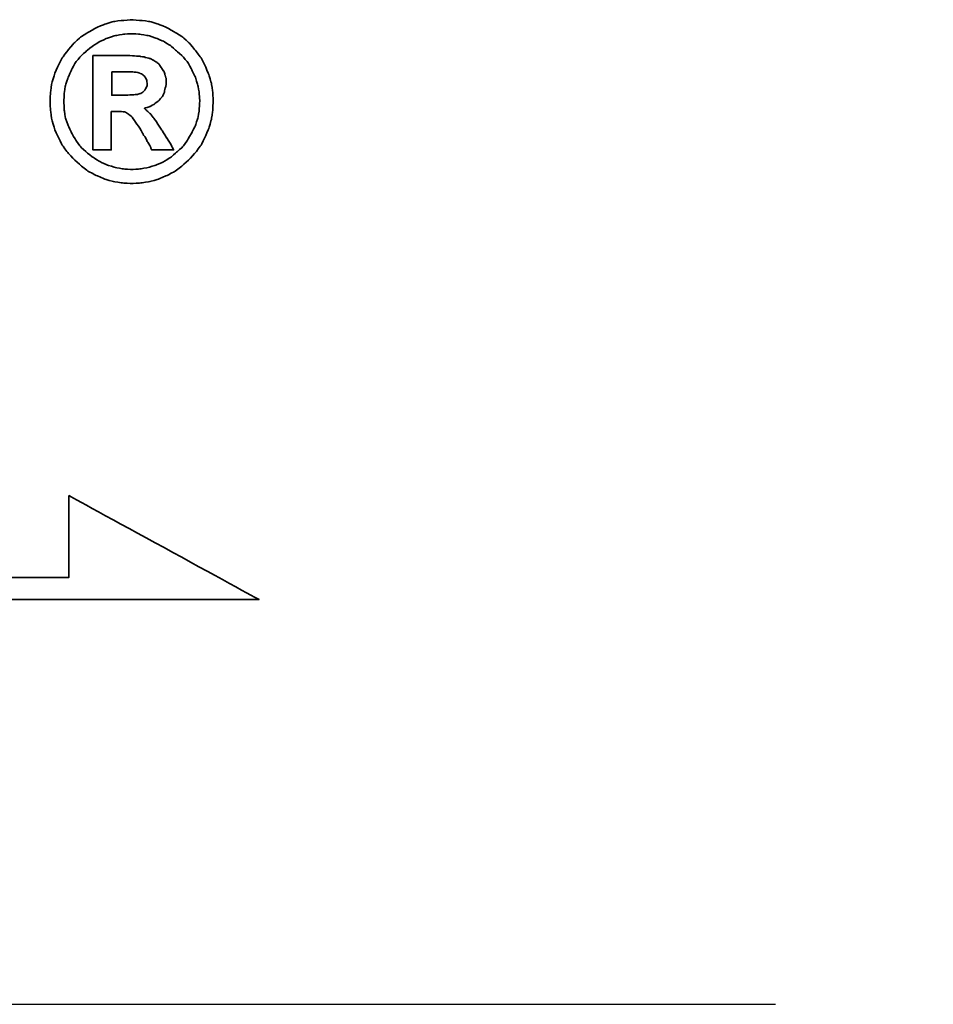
# Model space of a CAD drawing. Extents: x 36 to 141, y 55 to 133.
# Tile 44 of 46: x 129.68 to 132.89, y 98.27 to 101.73. Entities that reach past the tile are written whole.
import ezdxf

# ---------------------------------------------------------------- set-up
doc = ezdxf.new("R2010")
doc.units = 0
doc.header["$LTSCALE"] = 5
doc.header["$MEASUREMENT"] = 0
doc.linetypes.add('CENTER', pattern=[2, 1.25, -0.25, 0.25, -0.25])
for name, color, linetype in [('CL', 1, 'CENTER'), ('DIM', 4, 'CONTINUOUS'), ('layer 1', 7, 'CONTINUOUS')]:
    doc.layers.add(name, color=color, linetype=linetype)

# ---------------------------------------------------------------- blocks, each defined once
blk = doc.blocks.new('TBI MOTION logo(完整正式版)')
at = {"layer": 'layer 1', "color": 22, "lineweight": 35}
for points, knots in [([(81.20634, 4.98624), (81.20634, 4.98624), (81.18649, 5.32862), (81.18649, 5.32862), (81.18649, 5.32862), (81.18649, 5.32862), (81.13886, 5.66206), (81.13886, 5.66206), (81.13886, 5.66206), (81.13886, 5.66206), (81.04359, 5.97764), (81.04359, 5.97764), (81.04359, 5.97764), (81.04359, 5.97764), (80.91061, 6.29124), (80.91061, 6.29124), (80.91061, 6.29124), (80.91061, 6.29124), (80.75778, 6.58697), (80.75778, 6.58697), (80.75778, 6.58697), (80.75778, 6.58697), (80.5593, 6.85294), (80.5593, 6.85294), (80.5593, 6.85294), (80.5593, 6.85294), (80.33105, 7.1189), (80.33105, 7.1189), (80.33105, 7.1189), (80.33105, 7.1189), (80.09287, 7.33921), (80.09287, 7.33921), (80.09287, 7.33921), (80.09287, 7.33921), (79.815, 7.51982), (79.815, 7.51982), (79.815, 7.51982), (79.815, 7.51982), (79.51133, 7.69051), (79.51133, 7.69051), (79.51133, 7.69051), (79.51133, 7.69051), (79.19773, 7.8235), (79.19773, 7.8235), (79.19773, 7.8235), (79.19773, 7.8235), (78.88215, 7.91877), (78.88215, 7.91877), (78.88215, 7.91877), (78.88215, 7.91877), (78.54871, 7.95846), (78.54871, 7.95846), (78.54871, 7.95846), (78.54871, 7.95846), (78.21526, 7.98625), (78.21526, 7.98625), (78.21526, 7.98625), (78.21526, 7.98625), (77.87388, 7.95846), (77.87388, 7.95846), (77.87388, 7.95846), (77.87388, 7.95846), (77.54044, 7.91877), (77.54044, 7.91877), (77.54044, 7.91877), (77.54044, 7.91877), (77.22485, 7.8235), (77.22485, 7.8235), (77.22485, 7.8235), (77.22485, 7.8235), (76.91027, 7.69051), (76.91027, 7.69051), (76.91027, 7.69051), (76.91027, 7.69051), (76.6056, 7.51982), (76.6056, 7.51982), (76.6056, 7.51982), (76.6056, 7.51982), (76.32972, 7.33921), (76.32972, 7.33921), (76.32972, 7.33921), (76.32972, 7.33921), (76.09154, 7.1189), (76.09154, 7.1189), (76.09154, 7.1189), (76.09154, 7.1189), (75.86329, 6.85294), (75.86329, 6.85294), (75.86329, 6.85294), (75.86329, 6.85294), (75.66382, 6.58697), (75.66382, 6.58697), (75.66382, 6.58697), (75.66382, 6.58697), (75.51099, 6.29124), (75.51099, 6.29124), (75.51099, 6.29124), (75.51099, 6.29124), (75.37702, 5.97764), (75.37702, 5.97764), (75.37702, 5.97764), (75.37702, 5.97764), (75.28175, 5.66206), (75.28175, 5.66206), (75.28175, 5.66206), (75.28175, 5.66206), (75.23411, 5.32862), (75.23411, 5.32862), (75.23411, 5.32862), (75.23411, 5.32862), (75.21625, 4.98624), (75.21625, 4.98624), (75.21625, 4.98624), (75.21625, 4.98624), (75.23411, 4.6528), (75.23411, 4.6528), (75.23411, 4.6528), (75.23411, 4.6528), (75.28175, 4.32035), (75.28175, 4.32035), (75.28175, 4.32035), (75.28175, 4.32035), (75.37702, 3.99583), (75.37702, 3.99583), (75.37702, 3.99583), (75.37702, 3.99583), (75.51099, 3.68224), (75.51099, 3.68224), (75.51099, 3.68224), (75.51099, 3.68224), (75.66382, 3.38749), (75.66382, 3.38749), (75.66382, 3.38749), (75.66382, 3.38749), (75.86329, 3.10963), (75.86329, 3.10963), (75.86329, 3.10963), (75.86329, 3.10963), (76.09154, 2.87145), (76.09154, 2.87145), (76.09154, 2.87145), (76.09154, 2.87145), (76.32972, 2.6432), (76.32972, 2.6432), (76.32972, 2.6432), (76.32972, 2.6432), (76.6056, 2.43381), (76.6056, 2.43381), (76.6056, 2.43381), (76.6056, 2.43381), (76.91027, 2.27205), (76.91027, 2.27205), (76.91027, 2.27205), (76.91027, 2.27205), (77.22485, 2.13906), (77.22485, 2.13906), (77.22485, 2.13906), (77.22485, 2.13906), (77.54044, 2.0438), (77.54044, 2.0438), (77.54044, 2.0438), (77.54044, 2.0438), (77.87388, 1.99616), (77.87388, 1.99616), (77.87388, 1.99616), (77.87388, 1.99616), (78.21526, 1.97631), (78.21526, 1.97631), (78.21526, 1.97631), (78.21526, 1.97631), (78.54871, 1.99616), (78.54871, 1.99616), (78.54871, 1.99616), (78.54871, 1.99616), (78.88215, 2.0438), (78.88215, 2.0438), (78.88215, 2.0438), (78.88215, 2.0438), (79.19773, 2.13906), (79.19773, 2.13906), (79.19773, 2.13906), (79.19773, 2.13906), (79.51133, 2.27205), (79.51133, 2.27205), (79.51133, 2.27205), (79.51133, 2.27205), (79.815, 2.43381), (79.815, 2.43381), (79.815, 2.43381), (79.815, 2.43381), (80.09287, 2.6432), (80.09287, 2.6432), (80.09287, 2.6432), (80.09287, 2.6432), (80.33105, 2.87145), (80.33105, 2.87145), (80.33105, 2.87145), (80.33105, 2.87145), (80.5593, 3.10963), (80.5593, 3.10963), (80.5593, 3.10963), (80.5593, 3.10963), (80.75778, 3.38749), (80.75778, 3.38749), (80.75778, 3.38749), (80.75778, 3.38749), (80.91061, 3.68224), (80.91061, 3.68224), (80.91061, 3.68224), (80.91061, 3.68224), (81.04359, 3.99583), (81.04359, 3.99583), (81.04359, 3.99583), (81.04359, 3.99583), (81.13886, 4.32035), (81.13886, 4.32035), (81.13886, 4.32035), (81.13886, 4.32035), (81.18649, 4.6528), (81.18649, 4.6528), (81.18649, 4.6528), (81.18649, 4.6528), (81.20634, 4.98624), (81.20634, 4.98624)], [0, 0, 0, 0, 0.01785714, 0.01785714, 0.01785714, 0.01785715, 0.03571429, 0.03571429, 0.03571429, 0.0357143, 0.05357143, 0.05357143, 0.05357143, 0.05357144, 0.07142857, 0.07142857, 0.07142857, 0.07142858, 0.08928571, 0.08928571, 0.08928571, 0.08928572, 0.10714286, 0.10714286, 0.10714286, 0.10714287, 0.125, 0.125, 0.125, 0.12500001, 0.14285714, 0.14285714, 0.14285714, 0.14285715, 0.16071429, 0.16071429, 0.16071429, 0.1607143, 0.17857143, 0.17857143, 0.17857143, 0.17857144, 0.19642857, 0.19642857, 0.19642857, 0.19642858, 0.21428571, 0.21428571, 0.21428571, 0.21428572, 0.23214286, 0.23214286, 0.23214286, 0.23214287, 0.25, 0.25, 0.25, 0.25000001, 0.26785714, 0.26785714, 0.26785714, 0.26785715, 0.28571429, 0.28571429, 0.28571429, 0.2857143, 0.30357143, 0.30357143, 0.30357143, 0.30357144, 0.32142857, 0.32142857, 0.32142857, 0.32142858, 0.33928571, 0.33928571, 0.33928571, 0.33928572, 0.35714286, 0.35714286, 0.35714286, 0.35714287, 0.375, 0.375, 0.375, 0.37500001, 0.39285714, 0.39285714, 0.39285714, 0.39285715, 0.41071429, 0.41071429, 0.41071429, 0.4107143, 0.42857143, 0.42857143, 0.42857143, 0.42857144, 0.44642857, 0.44642857, 0.44642857, 0.44642858, 0.46428571, 0.46428571, 0.46428571, 0.46428572, 0.48214286, 0.48214286, 0.48214286, 0.48214287, 0.5, 0.5, 0.5, 0.50000001, 0.51785714, 0.51785714, 0.51785714, 0.51785715, 0.53571429, 0.53571429, 0.53571429, 0.5357143, 0.55357143, 0.55357143, 0.55357143, 0.55357144, 0.57142857, 0.57142857, 0.57142857, 0.57142858, 0.58928571, 0.58928571, 0.58928571, 0.58928572, 0.60714286, 0.60714286, 0.60714286, 0.60714287, 0.625, 0.625, 0.625, 0.62500001, 0.64285714, 0.64285714, 0.64285714, 0.64285715, 0.66071429, 0.66071429, 0.66071429, 0.6607143, 0.67857143, 0.67857143, 0.67857143, 0.67857144, 0.69642857, 0.69642857, 0.69642857, 0.69642858, 0.71428571, 0.71428571, 0.71428571, 0.71428572, 0.73214286, 0.73214286, 0.73214286, 0.73214287, 0.75, 0.75, 0.75, 0.75000001, 0.76785714, 0.76785714, 0.76785714, 0.76785715, 0.78571429, 0.78571429, 0.78571429, 0.7857143, 0.80357143, 0.80357143, 0.80357143, 0.80357144, 0.82142857, 0.82142857, 0.82142857, 0.82142858, 0.83928571, 0.83928571, 0.83928571, 0.83928572, 0.85714286, 0.85714286, 0.85714286, 0.85714287, 0.875, 0.875, 0.875, 0.87500001, 0.89285714, 0.89285714, 0.89285714, 0.89285715, 0.91071429, 0.91071429, 0.91071429, 0.9107143, 0.92857143, 0.92857143, 0.92857143, 0.92857144, 0.94642857, 0.94642857, 0.94642857, 0.94642858, 0.96428571, 0.96428571, 0.96428571, 0.96428572, 0.98214286, 0.98214286, 0.98214286, 0.98214287, 1, 1, 1, 1]), ([(80.71014, 4.98624), (80.71014, 4.98624), (80.69129, 5.29091), (80.69129, 5.29091), (80.69129, 5.29091), (80.69129, 5.29091), (80.64464, 5.57672), (80.64464, 5.57672), (80.64464, 5.57672), (80.64464, 5.57672), (80.54937, 5.87245), (80.54937, 5.87245), (80.54937, 5.87245), (80.54937, 5.87245), (80.41639, 6.14833), (80.41639, 6.14833), (80.41639, 6.14833), (80.41639, 6.14833), (80.27349, 6.41429), (80.27349, 6.41429), (80.27349, 6.41429), (80.27349, 6.41429), (80.08295, 6.64255), (80.08295, 6.64255), (80.08295, 6.64255), (80.08295, 6.64255), (79.86264, 6.84301), (79.86264, 6.84301), (79.86264, 6.84301), (79.86264, 6.84301), (79.63439, 7.03355), (79.63439, 7.03355), (79.63439, 7.03355), (79.63439, 7.03355), (79.37835, 7.1963), (79.37835, 7.1963), (79.37835, 7.1963), (79.37835, 7.1963), (79.10246, 7.30944), (79.10246, 7.30944), (79.10246, 7.30944), (79.10246, 7.30944), (78.81665, 7.40471), (78.81665, 7.40471), (78.81665, 7.40471), (78.81665, 7.40471), (78.511, 7.45234), (78.511, 7.45234), (78.511, 7.45234), (78.511, 7.45234), (78.21526, 7.47219), (78.21526, 7.47219), (78.21526, 7.47219), (78.21526, 7.47219), (77.9106, 7.45234), (77.9106, 7.45234), (77.9106, 7.45234), (77.9106, 7.45234), (77.61685, 7.40471), (77.61685, 7.40471), (77.61685, 7.40471), (77.61685, 7.40471), (77.32012, 7.30944), (77.32012, 7.30944), (77.32012, 7.30944), (77.32012, 7.30944), (77.06309, 7.1963), (77.06309, 7.1963), (77.06309, 7.1963), (77.06309, 7.1963), (76.80606, 7.03355), (76.80606, 7.03355), (76.80606, 7.03355), (76.80606, 7.03355), (76.55797, 6.84301), (76.55797, 6.84301), (76.55797, 6.84301), (76.55797, 6.84301), (76.34063, 6.64255), (76.34063, 6.64255), (76.34063, 6.64255), (76.34063, 6.64255), (76.1491, 6.41429), (76.1491, 6.41429), (76.1491, 6.41429), (76.1491, 6.41429), (76.0062, 6.14833), (76.0062, 6.14833), (76.0062, 6.14833), (76.0062, 6.14833), (75.88314, 5.87245), (75.88314, 5.87245), (75.88314, 5.87245), (75.88314, 5.87245), (75.77794, 5.57672), (75.77794, 5.57672), (75.77794, 5.57672), (75.77794, 5.57672), (75.73924, 5.29091), (75.73924, 5.29091), (75.73924, 5.29091), (75.73924, 5.29091), (75.72039, 4.98624), (75.72039, 4.98624), (75.72039, 4.98624), (75.72039, 4.98624), (75.73924, 4.67165), (75.73924, 4.67165), (75.73924, 4.67165), (75.73924, 4.67165), (75.77794, 4.37791), (75.77794, 4.37791), (75.77794, 4.37791), (75.77794, 4.37791), (75.88314, 4.10102), (75.88314, 4.10102), (75.88314, 4.10102), (75.88314, 4.10102), (76.0062, 3.83407), (76.0062, 3.83407), (76.0062, 3.83407), (76.0062, 3.83407), (76.15902, 3.56811), (76.15902, 3.56811), (76.15902, 3.56811), (76.15902, 3.56811), (76.34063, 3.32001), (76.34063, 3.32001), (76.34063, 3.32001), (76.34063, 3.32001), (76.55797, 3.11955), (76.55797, 3.11955), (76.55797, 3.11955), (76.55797, 3.11955), (76.80606, 2.92901), (76.80606, 2.92901), (76.80606, 2.92901), (76.80606, 2.92901), (77.06309, 2.76725), (77.06309, 2.76725), (77.06309, 2.76725), (77.06309, 2.76725), (77.32012, 2.65412), (77.32012, 2.65412), (77.32012, 2.65412), (77.32012, 2.65412), (77.61685, 2.55786), (77.61685, 2.55786), (77.61685, 2.55786), (77.61685, 2.55786), (77.9106, 2.51022), (77.9106, 2.51022), (77.9106, 2.51022), (77.9106, 2.51022), (78.21526, 2.49137), (78.21526, 2.49137), (78.21526, 2.49137), (78.21526, 2.49137), (78.511, 2.51022), (78.511, 2.51022), (78.511, 2.51022), (78.511, 2.51022), (78.81665, 2.55786), (78.81665, 2.55786), (78.81665, 2.55786), (78.81665, 2.55786), (79.10246, 2.65412), (79.10246, 2.65412), (79.10246, 2.65412), (79.10246, 2.65412), (79.37835, 2.76725), (79.37835, 2.76725), (79.37835, 2.76725), (79.37835, 2.76725), (79.63439, 2.92901), (79.63439, 2.92901), (79.63439, 2.92901), (79.63439, 2.92901), (79.86264, 3.11955), (79.86264, 3.11955), (79.86264, 3.11955), (79.86264, 3.11955), (80.08295, 3.32001), (80.08295, 3.32001), (80.08295, 3.32001), (80.08295, 3.32001), (80.26356, 3.56811), (80.26356, 3.56811), (80.26356, 3.56811), (80.26356, 3.56811), (80.41639, 3.83407), (80.41639, 3.83407), (80.41639, 3.83407), (80.41639, 3.83407), (80.54937, 4.10102), (80.54937, 4.10102), (80.54937, 4.10102), (80.54937, 4.10102), (80.64464, 4.37791), (80.64464, 4.37791), (80.64464, 4.37791), (80.64464, 4.37791), (80.69129, 4.67165), (80.69129, 4.67165), (80.69129, 4.67165), (80.69129, 4.67165), (80.71014, 4.98624), (80.71014, 4.98624)], [0, 0, 0, 0, 0.01923077, 0.01923077, 0.01923077, 0.01923078, 0.03846154, 0.03846154, 0.03846154, 0.03846155, 0.05769231, 0.05769231, 0.05769231, 0.05769232, 0.07692308, 0.07692308, 0.07692308, 0.07692309, 0.09615385, 0.09615385, 0.09615385, 0.09615386, 0.11538462, 0.11538462, 0.11538462, 0.11538463, 0.13461538, 0.13461538, 0.13461538, 0.13461539, 0.15384615, 0.15384615, 0.15384615, 0.15384616, 0.17307692, 0.17307692, 0.17307692, 0.17307693, 0.19230769, 0.19230769, 0.19230769, 0.1923077, 0.21153846, 0.21153846, 0.21153846, 0.21153847, 0.23076923, 0.23076923, 0.23076923, 0.23076924, 0.25, 0.25, 0.25, 0.25000001, 0.26923077, 0.26923077, 0.26923077, 0.26923078, 0.28846154, 0.28846154, 0.28846154, 0.28846155, 0.30769231, 0.30769231, 0.30769231, 0.30769232, 0.32692308, 0.32692308, 0.32692308, 0.32692309, 0.34615385, 0.34615385, 0.34615385, 0.34615386, 0.36538462, 0.36538462, 0.36538462, 0.36538463, 0.38461538, 0.38461538, 0.38461538, 0.38461539, 0.40384615, 0.40384615, 0.40384615, 0.40384616, 0.42307692, 0.42307692, 0.42307692, 0.42307693, 0.44230769, 0.44230769, 0.44230769, 0.4423077, 0.46153846, 0.46153846, 0.46153846, 0.46153847, 0.48076923, 0.48076923, 0.48076923, 0.48076924, 0.5, 0.5, 0.5, 0.50000001, 0.51923077, 0.51923077, 0.51923077, 0.51923078, 0.53846154, 0.53846154, 0.53846154, 0.53846155, 0.55769231, 0.55769231, 0.55769231, 0.55769232, 0.57692308, 0.57692308, 0.57692308, 0.57692309, 0.59615385, 0.59615385, 0.59615385, 0.59615386, 0.61538462, 0.61538462, 0.61538462, 0.61538463, 0.63461538, 0.63461538, 0.63461538, 0.63461539, 0.65384615, 0.65384615, 0.65384615, 0.65384616, 0.67307692, 0.67307692, 0.67307692, 0.67307693, 0.69230769, 0.69230769, 0.69230769, 0.6923077, 0.71153846, 0.71153846, 0.71153846, 0.71153847, 0.73076923, 0.73076923, 0.73076923, 0.73076924, 0.75, 0.75, 0.75, 0.75000001, 0.76923077, 0.76923077, 0.76923077, 0.76923078, 0.78846154, 0.78846154, 0.78846154, 0.78846155, 0.80769231, 0.80769231, 0.80769231, 0.80769232, 0.82692308, 0.82692308, 0.82692308, 0.82692309, 0.84615385, 0.84615385, 0.84615385, 0.84615386, 0.86538462, 0.86538462, 0.86538462, 0.86538463, 0.88461538, 0.88461538, 0.88461538, 0.88461539, 0.90384615, 0.90384615, 0.90384615, 0.90384616, 0.92307692, 0.92307692, 0.92307692, 0.92307693, 0.94230769, 0.94230769, 0.94230769, 0.9423077, 0.96153846, 0.96153846, 0.96153846, 0.96153847, 0.98076923, 0.98076923, 0.98076923, 0.98076924, 1, 1, 1, 1]), ([(76.78721, 3.2823), (76.78721, 3.2823), (76.78721, 3.32001), (76.78721, 3.32001), (76.78721, 3.32001), (76.78721, 3.32001), (76.78721, 3.42422), (76.78721, 3.42422), (76.78721, 3.42422), (76.78721, 3.42422), (76.78721, 3.59689), (76.78721, 3.59689), (76.78721, 3.59689), (76.78721, 3.59689), (76.78721, 3.80529), (76.78721, 3.80529), (76.78721, 3.80529), (76.78721, 3.80529), (76.78721, 4.0524), (76.78721, 4.0524), (76.78721, 4.0524), (76.78721, 4.0524), (76.78721, 4.32035), (76.78721, 4.32035), (76.78721, 4.32035), (76.78721, 4.32035), (76.78721, 4.92868), (76.78721, 4.92868), (76.78721, 4.92868), (76.78721, 4.92868), (76.78721, 5.53801), (76.78721, 5.53801), (76.78721, 5.53801), (76.78721, 5.53801), (76.78721, 5.82482), (76.78721, 5.82482), (76.78721, 5.82482), (76.78721, 5.82482), (76.78721, 6.07291), (76.78721, 6.07291), (76.78721, 6.07291), (76.78721, 6.07291), (76.78721, 6.30017), (76.78721, 6.30017), (76.78721, 6.30017), (76.78721, 6.30017), (76.78721, 6.45399), (76.78721, 6.45399), (76.78721, 6.45399), (76.78721, 6.45399), (76.78721, 6.5572), (76.78721, 6.5572), (76.78721, 6.5572), (76.78721, 6.5572), (76.78721, 6.59689), (76.78721, 6.59689), (76.78721, 6.59689), (76.78721, 6.59689), (76.78721, 6.67232), (76.78721, 6.67232), (76.78721, 6.67232), (76.78721, 6.67232), (76.8537, 6.67232), (76.8537, 6.67232), (76.8537, 6.67232), (76.8537, 6.67232), (76.87355, 6.67232), (76.87355, 6.67232), (76.87355, 6.67232), (76.87355, 6.67232), (76.91027, 6.67232), (76.91027, 6.67232), (76.91027, 6.67232), (76.91027, 6.67232), (77.04424, 6.67232), (77.04424, 6.67232), (77.04424, 6.67232), (77.04424, 6.67232), (77.22485, 6.67232), (77.22485, 6.67232), (77.22485, 6.67232), (77.22485, 6.67232), (77.43524, 6.67232), (77.43524, 6.67232), (77.43524, 6.67232), (77.43524, 6.67232), (77.65357, 6.67232), (77.65357, 6.67232), (77.65357, 6.67232), (77.65357, 6.67232), (77.82625, 6.67232), (77.82625, 6.67232), (77.82625, 6.67232), (77.82625, 6.67232), (77.94037, 6.67232), (77.94037, 6.67232), (77.94037, 6.67232), (77.94037, 6.67232), (77.97709, 6.67232), (77.97709, 6.67232), (77.97709, 6.67232), (77.97709, 6.67232), (77.99694, 6.67232), (77.99694, 6.67232), (77.99694, 6.67232), (77.99694, 6.67232), (78.00686, 6.67232), (78.00686, 6.67232), (78.00686, 6.67232), (78.00686, 6.67232), (78.28275, 6.6624), (78.28275, 6.6624), (78.28275, 6.6624), (78.28275, 6.6624), (78.50107, 6.64255), (78.50107, 6.64255), (78.50107, 6.64255), (78.50107, 6.64255), (78.511, 6.64255), (78.511, 6.64255), (78.511, 6.64255), (78.511, 6.64255), (78.70154, 6.61476), (78.70154, 6.61476), (78.70154, 6.61476), (78.70154, 6.61476), (78.70154, 6.60483), (78.70154, 6.60483), (78.70154, 6.60483), (78.70154, 6.60483), (78.86429, 6.56713), (78.86429, 6.56713), (78.86429, 6.56713), (78.86429, 6.56713), (78.87223, 6.56713), (78.87223, 6.56713), (78.87223, 6.56713), (78.87223, 6.56713), (78.99727, 6.51056), (78.99727, 6.51056), (78.99727, 6.51056), (78.99727, 6.51056), (79.00719, 6.51056), (79.00719, 6.51056), (79.00719, 6.51056), (79.00719, 6.51056), (79.00719, 6.50162), (79.00719, 6.50162), (79.00719, 6.50162), (79.00719, 6.50162), (79.1104, 6.43415), (79.1104, 6.43415), (79.1104, 6.43415), (79.1104, 6.43415), (79.12132, 6.43415), (79.12132, 6.43415), (79.12132, 6.43415), (79.12132, 6.43415), (79.22552, 6.34781), (79.22552, 6.34781), (79.22552, 6.34781), (79.22552, 6.34781), (79.23544, 6.33888), (79.23544, 6.33888), (79.23544, 6.33888), (79.23544, 6.33888), (79.23544, 6.32895), (79.23544, 6.32895), (79.23544, 6.32895), (79.23544, 6.32895), (79.31087, 6.21483), (79.31087, 6.21483), (79.31087, 6.21483), (79.31087, 6.21483), (79.38629, 6.1007), (79.38629, 6.1007), (79.38629, 6.1007), (79.38629, 6.1007), (79.3972, 6.1007), (79.3972, 6.1007), (79.3972, 6.1007), (79.3972, 6.1007), (79.3972, 6.09078), (79.3972, 6.09078), (79.3972, 6.09078), (79.3972, 6.09078), (79.43392, 5.97764), (79.43392, 5.97764), (79.43392, 5.97764), (79.43392, 5.97764), (79.43392, 5.96772), (79.43392, 5.96772), (79.43392, 5.96772), (79.43392, 5.96772), (79.47362, 5.83474), (79.47362, 5.83474), (79.47362, 5.83474), (79.47362, 5.83474), (79.48156, 5.82482), (79.48156, 5.82482), (79.48156, 5.82482), (79.48156, 5.82482), (79.48156, 5.69977), (79.48156, 5.69977), (79.48156, 5.69977), (79.48156, 5.69977), (79.48156, 5.69183), (79.48156, 5.69183), (79.48156, 5.69183), (79.48156, 5.69183), (79.4637, 5.51915), (79.4637, 5.51915), (79.4637, 5.51915), (79.4637, 5.51915), (79.4637, 5.51122), (79.4637, 5.51122), (79.4637, 5.51122), (79.4637, 5.51122), (79.45377, 5.51122), (79.45377, 5.51122), (79.45377, 5.51122), (79.45377, 5.51122), (79.41507, 5.34847), (79.41507, 5.34847), (79.41507, 5.34847), (79.41507, 5.34847), (79.41507, 5.33854), (79.41507, 5.33854), (79.41507, 5.33854), (79.41507, 5.33854), (79.41507, 5.32862), (79.41507, 5.32862), (79.41507, 5.32862), (79.41507, 5.32862), (79.33865, 5.16785), (79.33865, 5.16785), (79.33865, 5.16785), (79.33865, 5.16785), (79.33071, 5.15693), (79.33071, 5.15693), (79.33071, 5.15693), (79.33071, 5.15693), (79.2156, 5.02495), (79.2156, 5.02495), (79.2156, 5.02495), (79.2156, 5.02495), (79.20567, 5.01502), (79.20567, 5.01502), (79.20567, 5.01502), (79.20567, 5.01502), (79.05483, 4.89991), (79.05483, 4.89991), (79.05483, 4.89991), (79.05483, 4.89991), (79.04491, 4.89197), (79.04491, 4.89197), (79.04491, 4.89197), (79.04491, 4.89197), (78.89208, 4.7967), (78.89208, 4.7967), (78.89208, 4.7967), (78.89208, 4.7967), (78.88215, 4.7967), (78.88215, 4.7967), (78.88215, 4.7967), (78.88215, 4.7967), (78.69161, 4.73913), (78.69161, 4.73913), (78.69161, 4.73913), (78.69161, 4.73913), (78.68169, 4.73913), (78.68169, 4.73913), (78.68169, 4.73913), (78.68169, 4.73913), (78.68169, 4.72921), (78.68169, 4.72921), (78.68169, 4.72921), (78.68169, 4.72921), (78.78688, 4.63394), (78.78688, 4.63394), (78.78688, 4.63394), (78.78688, 4.63394), (78.902, 4.52875), (78.902, 4.52875), (78.902, 4.52875), (78.902, 4.52875), (78.91093, 4.52081), (78.91093, 4.52081), (78.91093, 4.52081), (78.91093, 4.52081), (79.02506, 4.36798), (79.02506, 4.36798), (79.02506, 4.36798), (79.02506, 4.36798), (79.1501, 4.1953), (79.1501, 4.1953), (79.1501, 4.1953), (79.1501, 4.1953), (79.1501, 4.18736), (79.1501, 4.18736), (79.1501, 4.18736), (79.1501, 4.18736), (79.29201, 3.96705), (79.29201, 3.96705), (79.29201, 3.96705), (79.29201, 3.96705), (79.31087, 3.93828), (79.31087, 3.93828), (79.31087, 3.93828), (79.31087, 3.93828), (79.32079, 3.93828), (79.32079, 3.93828), (79.32079, 3.93828), (79.32079, 3.93828), (79.3585, 3.87178), (79.3585, 3.87178), (79.3585, 3.87178), (79.3585, 3.87178), (79.50141, 3.64353), (79.50141, 3.64353), (79.50141, 3.64353), (79.50141, 3.64353), (79.51133, 3.64353), (79.51133, 3.64353), (79.51133, 3.64353), (79.51133, 3.64353), (79.64431, 3.41528), (79.64431, 3.41528), (79.64431, 3.41528), (79.64431, 3.41528), (79.68202, 3.3478), (79.68202, 3.3478), (79.68202, 3.3478), (79.68202, 3.3478), (79.70187, 3.31009), (79.70187, 3.31009), (79.70187, 3.31009), (79.70187, 3.31009), (79.7495, 3.2049), (79.7495, 3.2049), (79.7495, 3.2049), (79.7495, 3.2049), (79.64431, 3.2049), (79.64431, 3.2049), (79.64431, 3.2049), (79.64431, 3.2049), (79.62546, 3.2049), (79.62546, 3.2049), (79.62546, 3.2049), (79.62546, 3.2049), (79.53912, 3.2049), (79.53912, 3.2049), (79.53912, 3.2049), (79.53912, 3.2049), (79.31087, 3.2049), (79.31087, 3.2049), (79.31087, 3.2049), (79.31087, 3.2049), (79.08262, 3.2049), (79.08262, 3.2049), (79.08262, 3.2049), (79.08262, 3.2049), (79.00719, 3.2049), (79.00719, 3.2049), (79.00719, 3.2049), (79.00719, 3.2049), (78.98735, 3.2049), (78.98735, 3.2049), (78.98735, 3.2049), (78.98735, 3.2049), (78.94964, 3.2049), (78.94964, 3.2049), (78.94964, 3.2049), (78.94964, 3.2049), (78.92979, 3.24459), (78.92979, 3.24459), (78.92979, 3.24459), (78.92979, 3.24459), (78.91093, 3.2823), (78.91093, 3.2823), (78.91093, 3.2823), (78.91093, 3.2823), (78.91093, 3.29223), (78.91093, 3.29223), (78.91093, 3.29223), (78.91093, 3.29223), (78.89208, 3.3478), (78.89208, 3.3478), (78.89208, 3.3478), (78.89208, 3.3478), (78.78688, 3.52048), (78.78688, 3.52048), (78.78688, 3.52048), (78.78688, 3.52048), (78.69161, 3.7001), (78.69161, 3.7001), (78.69161, 3.7001), (78.69161, 3.7001), (78.6539, 3.7388), (78.6539, 3.7388), (78.6539, 3.7388), (78.6539, 3.7388), (78.64398, 3.74873), (78.64398, 3.74873), (78.64398, 3.74873), (78.64398, 3.74873), (78.64398, 3.75766), (78.64398, 3.75766), (78.64398, 3.75766), (78.64398, 3.75766), (78.63405, 3.78644), (78.63405, 3.78644), (78.63405, 3.78644), (78.63405, 3.78644), (78.48321, 4.04347), (78.48321, 4.04347), (78.48321, 4.04347), (78.48321, 4.04347), (78.33038, 4.2618), (78.33038, 4.2618), (78.33038, 4.2618), (78.33038, 4.2618), (78.20732, 4.43447), (78.20732, 4.43447), (78.20732, 4.43447), (78.20732, 4.43447), (78.09221, 4.52081), (78.09221, 4.52081), (78.09221, 4.52081), (78.09221, 4.52081), (78.02472, 4.56845), (78.02472, 4.56845), (78.02472, 4.56845), (78.02472, 4.56845), (77.9493, 4.60616), (77.9493, 4.60616), (77.9493, 4.60616), (77.9493, 4.60616), (77.8451, 4.61608), (77.8451, 4.61608), (77.8451, 4.61608), (77.8451, 4.61608), (77.71113, 4.61608), (77.71113, 4.61608), (77.71113, 4.61608), (77.71113, 4.61608), (77.69128, 4.61608), (77.69128, 4.61608), (77.69128, 4.61608), (77.69128, 4.61608), (77.67342, 4.61608), (77.67342, 4.61608), (77.67342, 4.61608), (77.67342, 4.61608), (77.5583, 4.61608), (77.5583, 4.61608), (77.5583, 4.61608), (77.5583, 4.61608), (77.46303, 4.61608), (77.46303, 4.61608), (77.46303, 4.61608), (77.46303, 4.61608), (77.46303, 4.54761), (77.46303, 4.54761), (77.46303, 4.54761), (77.46303, 4.54761), (77.46303, 4.47318), (77.46303, 4.47318), (77.46303, 4.47318), (77.46303, 4.47318), (77.46303, 4.24294), (77.46303, 4.24294), (77.46303, 4.24294), (77.46303, 4.24294), (77.46303, 3.99583), (77.46303, 3.99583), (77.46303, 3.99583), (77.46303, 3.99583), (77.46303, 3.72888), (77.46303, 3.72888), (77.46303, 3.72888), (77.46303, 3.72888), (77.46303, 3.51055), (77.46303, 3.51055), (77.46303, 3.51055), (77.46303, 3.51055), (77.46303, 3.42422), (77.46303, 3.42422), (77.46303, 3.42422), (77.46303, 3.42422), (77.46303, 3.35773), (77.46303, 3.35773), (77.46303, 3.35773), (77.46303, 3.35773), (77.46303, 3.30017), (77.46303, 3.30017), (77.46303, 3.30017), (77.46303, 3.30017), (77.46303, 3.2823), (77.46303, 3.2823), (77.46303, 3.2823), (77.46303, 3.2823), (77.46303, 3.2049), (77.46303, 3.2049), (77.46303, 3.2049), (77.46303, 3.2049), (77.39753, 3.2049), (77.39753, 3.2049), (77.39753, 3.2049), (77.39753, 3.2049), (77.37768, 3.2049), (77.37768, 3.2049), (77.37768, 3.2049), (77.37768, 3.2049), (77.32012, 3.2049), (77.32012, 3.2049), (77.32012, 3.2049), (77.32012, 3.2049), (77.12165, 3.2049), (77.12165, 3.2049), (77.12165, 3.2049), (77.12165, 3.2049), (76.94897, 3.2049), (76.94897, 3.2049), (76.94897, 3.2049), (76.94897, 3.2049), (76.8924, 3.2049), (76.8924, 3.2049), (76.8924, 3.2049), (76.8924, 3.2049), (76.8537, 3.2049), (76.8537, 3.2049), (76.8537, 3.2049), (76.8537, 3.2049), (76.78721, 3.2049), (76.78721, 3.2049), (76.78721, 3.2049), (76.78721, 3.2049), (76.78721, 3.2823), (76.78721, 3.2823)], [0, 0, 0, 0, 0.00740741, 0.00740741, 0.00740741, 0.00740742, 0.01481481, 0.01481481, 0.01481481, 0.01481482, 0.02222222, 0.02222222, 0.02222222, 0.02222223, 0.02962963, 0.02962963, 0.02962963, 0.02962964, 0.03703704, 0.03703704, 0.03703704, 0.03703705, 0.04444444, 0.04444444, 0.04444444, 0.04444445, 0.05185185, 0.05185185, 0.05185185, 0.05185186, 0.05925926, 0.05925926, 0.05925926, 0.05925927, 0.06666667, 0.06666667, 0.06666667, 0.06666668, 0.07407407, 0.07407407, 0.07407407, 0.07407408, 0.08148148, 0.08148148, 0.08148148, 0.08148149, 0.08888889, 0.08888889, 0.08888889, 0.0888889, 0.0962963, 0.0962963, 0.0962963, 0.09629631, 0.1037037, 0.1037037, 0.1037037, 0.10370371, 0.11111111, 0.11111111, 0.11111111, 0.11111112, 0.11851852, 0.11851852, 0.11851852, 0.11851853, 0.12592593, 0.12592593, 0.12592593, 0.12592594, 0.13333333, 0.13333333, 0.13333333, 0.13333334, 0.14074074, 0.14074074, 0.14074074, 0.14074075, 0.14814815, 0.14814815, 0.14814815, 0.14814816, 0.15555556, 0.15555556, 0.15555556, 0.15555557, 0.16296296, 0.16296296, 0.16296296, 0.16296297, 0.17037037, 0.17037037, 0.17037037, 0.17037038, 0.17777778, 0.17777778, 0.17777778, 0.17777779, 0.18518519, 0.18518519, 0.18518519, 0.1851852, 0.19259259, 0.19259259, 0.19259259, 0.1925926, 0.2, 0.2, 0.2, 0.20000001, 0.20740741, 0.20740741, 0.20740741, 0.20740742, 0.21481481, 0.21481481, 0.21481481, 0.21481482, 0.22222222, 0.22222222, 0.22222222, 0.22222223, 0.22962963, 0.22962963, 0.22962963, 0.22962964, 0.23703704, 0.23703704, 0.23703704, 0.23703705, 0.24444444, 0.24444444, 0.24444444, 0.24444445, 0.25185185, 0.25185185, 0.25185185, 0.25185186, 0.25925926, 0.25925926, 0.25925926, 0.25925927, 0.26666667, 0.26666667, 0.26666667, 0.26666668, 0.27407407, 0.27407407, 0.27407407, 0.27407408, 0.28148148, 0.28148148, 0.28148148, 0.28148149, 0.28888889, 0.28888889, 0.28888889, 0.2888889, 0.2962963, 0.2962963, 0.2962963, 0.29629631, 0.3037037, 0.3037037, 0.3037037, 0.30370371, 0.31111111, 0.31111111, 0.31111111, 0.31111112, 0.31851852, 0.31851852, 0.31851852, 0.31851853, 0.32592593, 0.32592593, 0.32592593, 0.32592594, 0.33333333, 0.33333333, 0.33333333, 0.33333334, 0.34074074, 0.34074074, 0.34074074, 0.34074075, 0.34814815, 0.34814815, 0.34814815, 0.34814816, 0.35555556, 0.35555556, 0.35555556, 0.35555557, 0.36296296, 0.36296296, 0.36296296, 0.36296297, 0.37037037, 0.37037037, 0.37037037, 0.37037038, 0.37777778, 0.37777778, 0.37777778, 0.37777779, 0.38518519, 0.38518519, 0.38518519, 0.3851852, 0.39259259, 0.39259259, 0.39259259, 0.3925926, 0.4, 0.4, 0.4, 0.40000001, 0.40740741, 0.40740741, 0.40740741, 0.40740742, 0.41481481, 0.41481481, 0.41481481, 0.41481482, 0.42222222, 0.42222222, 0.42222222, 0.42222223, 0.42962963, 0.42962963, 0.42962963, 0.42962964, 0.43703704, 0.43703704, 0.43703704, 0.43703705, 0.44444444, 0.44444444, 0.44444444, 0.44444445, 0.45185185, 0.45185185, 0.45185185, 0.45185186, 0.45925926, 0.45925926, 0.45925926, 0.45925927, 0.46666667, 0.46666667, 0.46666667, 0.46666668, 0.47407407, 0.47407407, 0.47407407, 0.47407408, 0.48148148, 0.48148148, 0.48148148, 0.48148149, 0.48888889, 0.48888889, 0.48888889, 0.4888889, 0.4962963, 0.4962963, 0.4962963, 0.49629631, 0.5037037, 0.5037037, 0.5037037, 0.50370371, 0.51111111, 0.51111111, 0.51111111, 0.51111112, 0.51851852, 0.51851852, 0.51851852, 0.51851853, 0.52592593, 0.52592593, 0.52592593, 0.52592594, 0.53333333, 0.53333333, 0.53333333, 0.53333334, 0.54074074, 0.54074074, 0.54074074, 0.54074075, 0.54814815, 0.54814815, 0.54814815, 0.54814816, 0.55555556, 0.55555556, 0.55555556, 0.55555557, 0.56296296, 0.56296296, 0.56296296, 0.56296297, 0.57037037, 0.57037037, 0.57037037, 0.57037038, 0.57777778, 0.57777778, 0.57777778, 0.57777779, 0.58518519, 0.58518519, 0.58518519, 0.5851852, 0.59259259, 0.59259259, 0.59259259, 0.5925926, 0.6, 0.6, 0.6, 0.60000001, 0.60740741, 0.60740741, 0.60740741, 0.60740742, 0.61481481, 0.61481481, 0.61481481, 0.61481482, 0.62222222, 0.62222222, 0.62222222, 0.62222223, 0.62962963, 0.62962963, 0.62962963, 0.62962964, 0.63703704, 0.63703704, 0.63703704, 0.63703705, 0.64444444, 0.64444444, 0.64444444, 0.64444445, 0.65185185, 0.65185185, 0.65185185, 0.65185186, 0.65925926, 0.65925926, 0.65925926, 0.65925927, 0.66666667, 0.66666667, 0.66666667, 0.66666668, 0.67407407, 0.67407407, 0.67407407, 0.67407408, 0.68148148, 0.68148148, 0.68148148, 0.68148149, 0.68888889, 0.68888889, 0.68888889, 0.6888889, 0.6962963, 0.6962963, 0.6962963, 0.69629631, 0.7037037, 0.7037037, 0.7037037, 0.70370371, 0.71111111, 0.71111111, 0.71111111, 0.71111112, 0.71851852, 0.71851852, 0.71851852, 0.71851853, 0.72592593, 0.72592593, 0.72592593, 0.72592594, 0.73333333, 0.73333333, 0.73333333, 0.73333334, 0.74074074, 0.74074074, 0.74074074, 0.74074075, 0.74814815, 0.74814815, 0.74814815, 0.74814816, 0.75555556, 0.75555556, 0.75555556, 0.75555557, 0.76296296, 0.76296296, 0.76296296, 0.76296297, 0.77037037, 0.77037037, 0.77037037, 0.77037038, 0.77777778, 0.77777778, 0.77777778, 0.77777779, 0.78518519, 0.78518519, 0.78518519, 0.7851852, 0.79259259, 0.79259259, 0.79259259, 0.7925926, 0.8, 0.8, 0.8, 0.80000001, 0.80740741, 0.80740741, 0.80740741, 0.80740742, 0.81481481, 0.81481481, 0.81481481, 0.81481482, 0.82222222, 0.82222222, 0.82222222, 0.82222223, 0.82962963, 0.82962963, 0.82962963, 0.82962964, 0.83703704, 0.83703704, 0.83703704, 0.83703705, 0.84444444, 0.84444444, 0.84444444, 0.84444445, 0.85185185, 0.85185185, 0.85185185, 0.85185186, 0.85925926, 0.85925926, 0.85925926, 0.85925927, 0.86666667, 0.86666667, 0.86666667, 0.86666668, 0.87407407, 0.87407407, 0.87407407, 0.87407408, 0.88148148, 0.88148148, 0.88148148, 0.88148149, 0.88888889, 0.88888889, 0.88888889, 0.8888889, 0.8962963, 0.8962963, 0.8962963, 0.89629631, 0.9037037, 0.9037037, 0.9037037, 0.90370371, 0.91111111, 0.91111111, 0.91111111, 0.91111112, 0.91851852, 0.91851852, 0.91851852, 0.91851853, 0.92592593, 0.92592593, 0.92592593, 0.92592594, 0.93333333, 0.93333333, 0.93333333, 0.93333334, 0.94074074, 0.94074074, 0.94074074, 0.94074075, 0.94814815, 0.94814815, 0.94814815, 0.94814816, 0.95555556, 0.95555556, 0.95555556, 0.95555557, 0.96296296, 0.96296296, 0.96296296, 0.96296297, 0.97037037, 0.97037037, 0.97037037, 0.97037038, 0.97777778, 0.97777778, 0.97777778, 0.97777779, 0.98518519, 0.98518519, 0.98518519, 0.9851852, 0.99259259, 0.99259259, 0.99259259, 0.9925926, 1, 1, 1, 1]), ([(77.48288, 6.07291), (77.48288, 6.07291), (77.48288, 5.99551), (77.48288, 5.99551), (77.48288, 5.99551), (77.48288, 5.99551), (77.48288, 5.82482), (77.48288, 5.82482), (77.48288, 5.82482), (77.48288, 5.82482), (77.48288, 5.63328), (77.48288, 5.63328), (77.48288, 5.63328), (77.48288, 5.63328), (77.48288, 5.46358), (77.48288, 5.46358), (77.48288, 5.46358), (77.48288, 5.46358), (77.48288, 5.29091), (77.48288, 5.29091), (77.48288, 5.29091), (77.48288, 5.29091), (77.48288, 5.21449), (77.48288, 5.21449), (77.48288, 5.21449), (77.48288, 5.21449), (77.50074, 5.21449), (77.50074, 5.21449), (77.50074, 5.21449), (77.50074, 5.21449), (77.71113, 5.21449), (77.71113, 5.21449), (77.71113, 5.21449), (77.71113, 5.21449), (77.94037, 5.21449), (77.94037, 5.21449), (77.94037, 5.21449), (77.94037, 5.21449), (78.01579, 5.21449), (78.01579, 5.21449), (78.01579, 5.21449), (78.01579, 5.21449), (78.03465, 5.21449), (78.03465, 5.21449), (78.03465, 5.21449), (78.03465, 5.21449), (78.2629, 5.23335), (78.2629, 5.23335), (78.2629, 5.23335), (78.2629, 5.23335), (78.42565, 5.24327), (78.42565, 5.24327), (78.42565, 5.24327), (78.42565, 5.24327), (78.54871, 5.28098), (78.54871, 5.28098), (78.54871, 5.28098), (78.54871, 5.28098), (78.62611, 5.32862), (78.62611, 5.32862), (78.62611, 5.32862), (78.62611, 5.32862), (78.69161, 5.40503), (78.69161, 5.40503), (78.69161, 5.40503), (78.69161, 5.40503), (78.73925, 5.48145), (78.73925, 5.48145), (78.73925, 5.48145), (78.73925, 5.48145), (78.77696, 5.55885), (78.77696, 5.55885), (78.77696, 5.55885), (78.77696, 5.55885), (78.77696, 5.65214), (78.77696, 5.65214), (78.77696, 5.65214), (78.77696, 5.65214), (78.76902, 5.76726), (78.76902, 5.76726), (78.76902, 5.76726), (78.76902, 5.76726), (78.71146, 5.87245), (78.71146, 5.87245), (78.71146, 5.87245), (78.71146, 5.87245), (78.62611, 5.96772), (78.62611, 5.96772), (78.62611, 5.96772), (78.62611, 5.96772), (78.511, 6.02528), (78.511, 6.02528), (78.511, 6.02528), (78.511, 6.02528), (78.44451, 6.05306), (78.44451, 6.05306), (78.44451, 6.05306), (78.44451, 6.05306), (78.32046, 6.06299), (78.32046, 6.06299), (78.32046, 6.06299), (78.32046, 6.06299), (78.18748, 6.07291), (78.18748, 6.07291), (78.18748, 6.07291), (78.18748, 6.07291), (77.99694, 6.07291), (77.99694, 6.07291), (77.99694, 6.07291), (77.99694, 6.07291), (77.97709, 6.07291), (77.97709, 6.07291), (77.97709, 6.07291), (77.97709, 6.07291), (77.90167, 6.07291), (77.90167, 6.07291), (77.90167, 6.07291), (77.90167, 6.07291), (77.69128, 6.07291), (77.69128, 6.07291), (77.69128, 6.07291), (77.69128, 6.07291), (77.50074, 6.07291), (77.50074, 6.07291), (77.50074, 6.07291), (77.50074, 6.07291), (77.48288, 6.07291), (77.48288, 6.07291)], [0, 0, 0, 0, 0.03125, 0.03125, 0.03125, 0.03125001, 0.0625, 0.0625, 0.0625, 0.06250001, 0.09375, 0.09375, 0.09375, 0.09375001, 0.125, 0.125, 0.125, 0.12500001, 0.15625, 0.15625, 0.15625, 0.15625001, 0.1875, 0.1875, 0.1875, 0.18750001, 0.21875, 0.21875, 0.21875, 0.21875001, 0.25, 0.25, 0.25, 0.25000001, 0.28125, 0.28125, 0.28125, 0.28125001, 0.3125, 0.3125, 0.3125, 0.31250001, 0.34375, 0.34375, 0.34375, 0.34375001, 0.375, 0.375, 0.375, 0.37500001, 0.40625, 0.40625, 0.40625, 0.40625001, 0.4375, 0.4375, 0.4375, 0.43750001, 0.46875, 0.46875, 0.46875, 0.46875001, 0.5, 0.5, 0.5, 0.50000001, 0.53125, 0.53125, 0.53125, 0.53125001, 0.5625, 0.5625, 0.5625, 0.56250001, 0.59375, 0.59375, 0.59375, 0.59375001, 0.625, 0.625, 0.625, 0.62500001, 0.65625, 0.65625, 0.65625, 0.65625001, 0.6875, 0.6875, 0.6875, 0.68750001, 0.71875, 0.71875, 0.71875, 0.71875001, 0.75, 0.75, 0.75, 0.75000001, 0.78125, 0.78125, 0.78125, 0.78125001, 0.8125, 0.8125, 0.8125, 0.81250001, 0.84375, 0.84375, 0.84375, 0.84375001, 0.875, 0.875, 0.875, 0.87500001, 0.90625, 0.90625, 0.90625, 0.90625001, 0.9375, 0.9375, 0.9375, 0.93750001, 0.96875, 0.96875, 0.96875, 0.96875001, 1, 1, 1, 1]), ([(75.90875, -9.47875), (75.90875, -9.47875), (75.90875, -12.28625), (75.90875, -12.28625), (75.90875, -12.28625), (75.90875, -12.28625), (75.90875, -12.47875), (75.90875, -12.47875), (75.90875, -12.47875), (75.90875, -12.47875), (75.71625, -12.47875), (75.71625, -12.47875), (75.71625, -12.47875), (75.71625, -12.47875), (-88.32875, -12.47875), (-88.32875, -12.47875), (-88.32875, -12.47875), (-88.32875, -12.47875), (-88.32875, -13.29375), (-88.32875, -13.29375), (-88.32875, -13.29375), (-88.32875, -13.29375), (82.89125, -13.29375), (82.89125, -13.29375), (82.89125, -13.29375), (82.89125, -13.29375), (75.90875, -9.47875), (75.90875, -9.47875)], [0, 0, 0, 0, 0.14285714, 0.14285714, 0.14285714, 0.14285715, 0.28571429, 0.28571429, 0.28571429, 0.2857143, 0.42857143, 0.42857143, 0.42857143, 0.42857144, 0.57142857, 0.57142857, 0.57142857, 0.57142858, 0.71428571, 0.71428571, 0.71428571, 0.71428572, 0.85714286, 0.85714286, 0.85714286, 0.85714287, 1, 1, 1, 1])]:
    blk.add_open_spline(points, degree=3, knots=knots, dxfattribs=at)

msp = doc.modelspace()

# ---------------------------------------------------------------- linework, layer by layer
at = {"layer": 'CL', "ltscale": 0.5}
msp.add_line((99.2107, 98.2651), (136.2176, 98.2651), dxfattribs=at)

# ---------------------------------------------------------------- block references
at = {"layer": 'DIM', "xscale": 0.09577842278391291, "yscale": 0.09577842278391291, "zscale": 0.09577842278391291}
msp.add_blockref('TBI MOTION logo(完整正式版)', (122.5818, 100.9608), dxfattribs=at)

doc.saveas('drawing.dxf')
